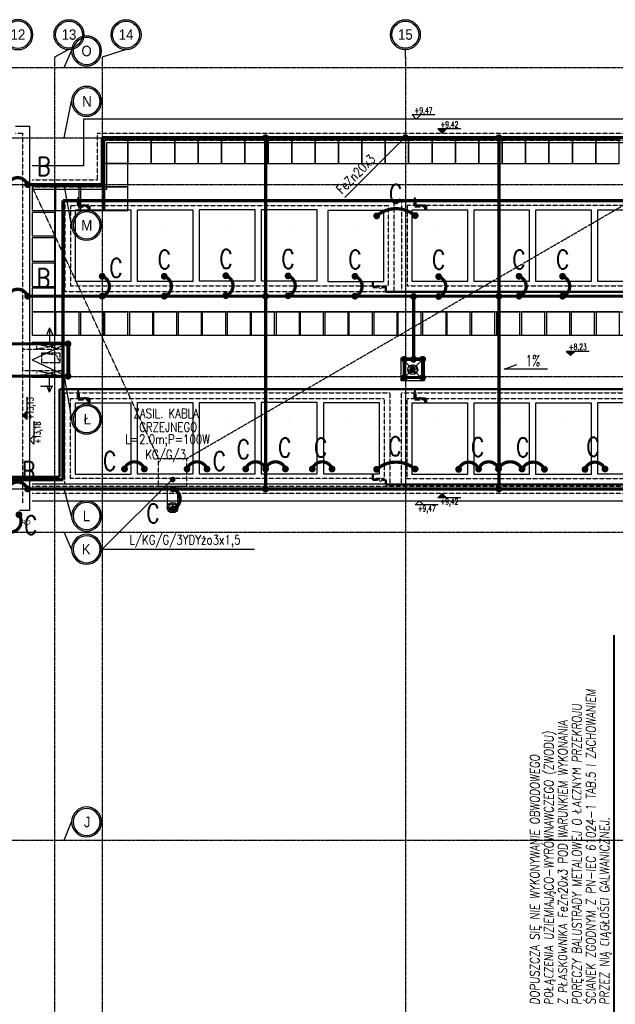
# Model space of a CAD drawing. Extents: x 3880 to 129921, y -116796 to -57711.
# Tile 67 of 110: x 53433 to 54706, y -93094 to -90991. Entities that reach past the tile are written whole.
import ezdxf
from ezdxf.enums import TextEntityAlignment as Align

# ---------------------------------------------------------------- set-up
doc = ezdxf.new("R2010")
doc.units = 0
doc.header["$LTSCALE"] = 2
doc.linetypes.add('CENTER', pattern=[2, 1.25, -0.25, 0.25, -0.25])
doc.linetypes.add('DASHED', pattern=[0.75, 0.5, -0.25])
doc.layers.get('0').update_dxf_attribs({"color": 101, "linetype": 'CONTINUOUS'})
for name, color, linetype, lineweight in [('2DH_PLS_glp', 202, 'DASHED', 50), ('2DH_PLS_glz', 86, 'CONTINUOUS', 70), ('2DH_SYM', 41, 'CONTINUOUS', 18)]:
    doc.layers.add(name, color=color, linetype=linetype, lineweight=lineweight)
for name, color, linetype in [('E35', 6, 'CONTINUOUS'), ('E50', 3, 'CONTINUOUS'), ('Ins-kan', 54, 'CONTINUOUS'), ('Ins-went', 141, 'CONTINUOUS'), ('Ins-wod', 152, 'CONTINUOUS'), ('KOLEKTORY_BMK_SOLAR_2_51', 1, 'CONTINUOUS'), ('Opis-rzedne', 52, 'CONTINUOUS'), ('Opis-spadki', 61, 'CONTINUOUS'), ('Opis-wykonczen', 2, 'CONTINUOUS'), ('Os-osie glowne', 1, 'CENTER'), ('Os-osie-opis', 2, 'CONTINUOUS'), ('Pzt-chodniki-hatch', 252, 'CONTINUOUS'), ('W-idok', 9, 'CONTINUOUS'), ('W-izol-w', 144, 'CONTINUOUS'), ('W-widok-spadki', 61, 'CONTINUOUS')]:
    doc.layers.add(name, color=color, linetype=linetype)
doc.styles.add('CP_ATTR', font='ROMANS.SHX')
doc.styles.add('dwg_opis duży', font='ARIAL.TTF', dxfattribs={"width": 0.9})
doc.styles.add('dwg_opis podstawowy', font='romans.shx', dxfattribs={"width": 0.9})
doc.styles.add('ROMANS', font='romans', dxfattribs={"width": 0.85})
doc.styles.add('TYTUL2', font='ARIAL.TTF')

# ---------------------------------------------------------------- blocks, each defined once
blk = doc.blocks.new('_opis_osi_liczbowy')
blk.add_hatch(color=256).paths.add_polyline_path([(32, 32), (32, 28.8, -1), (32, -28.8), (32, -32, 1)])
for radius in [32, 28.8]:
    blk.add_circle((32, 0), radius)
at = {"style": 'dwg_opis duży', "width": 0.9}
blk.add_attdef('AXNAMEH', text='', height=22.4, rotation=90, dxfattribs=at).set_placement((32, 0), align=Align.MIDDLE_CENTER)
blk = doc.blocks.new('dwg_kota kons 50')
blk.add_hatch(color=256).paths.add_polyline_path([(9, 9), (-9, 9), (0, 0)])
blk.add_lwpolyline([(39.75, 9), (-9, 9), (0, 0), (9, 9)])
at = {"style": 'dwg_opis podstawowy', "width": 0.6}
blk.add_attdef('KOTA_KONS', text='', height=12.75, dxfattribs=at).set_placement((15.375, 8.25), align=Align.BOTTOM_CENTER)
blk = doc.blocks.new('dwg_kota arch 50')
blk.add_lwpolyline([(39.75, 9), (-9, 9), (0, 0), (9, 9)])
at = {"style": 'dwg_opis podstawowy', "width": 0.6}
blk.add_attdef('KOTA_ARCH', text='', height=12.75, dxfattribs=at).set_placement((15.375, 8.25), align=Align.BOTTOM_CENTER)
blk = doc.blocks.new('CPHS_858')
for p, q in [((0, 0.75), (-0.15, 0.35)), ((-0.15, 0.35), (0.15, 0.35)), ((0.15, 0.35), (0, 0.75)), ((0, 0), (0, 0.35))]:
    blk.add_line(p, q)
blk.add_solid([(-0.15, 0.35), (0, 0.75), (0.15, 0.35)])
at = {"linetype": 'ByBlock', "style": 'CP_ATTR', "flags": 9}
for tag in ['OTHER', 'WEIGHT', 'VOLTAGE', 'POWER', 'FLOW', 'TEMPERATURE', 'PN', 'DN', 'CHARACTER', 'ORDER-NO', 'PRODUCT-TYPE', 'ARTICLE', 'PRODUCER', 'NUMBER', 'GROUP', 'NAME']:
    blk.add_attdef(tag, text='', height=0.00005, dxfattribs=at).set_placement((-0.09, -0.02), align=Align.MIDDLE_LEFT)
blk = doc.blocks.new('CPHS_009')
for p, q in [((-0.5, 0.25), (0.5, -0.25)), ((0.5, 0.25), (-0.5, -0.25)), ((-0.5, -0.25), (-0.5, 0.25)), ((-0.2, 0.1), (0, 0.3)), ((0, 0.3), (0.2, 0.1)), ((0.5, -0.25), (0.5, 0.25))]:
    blk.add_line(p, q)
at = {"linetype": 'ByBlock', "style": 'CP_ATTR', "flags": 9}
for tag in ['NAME', 'GROUP', 'NUMBER', 'PRODUCER', 'ARTICLE', 'PRODUCT-TYPE', 'ORDER-NO', 'CHARACTER', 'DN', 'PN', 'TEMPERATURE', 'FLOW', 'POWER', 'VOLTAGE', 'WEIGHT', 'OTHER']:
    blk.add_attdef(tag, text='', height=0.00005, dxfattribs=at).set_placement((-0.09, -0.02), align=Align.MIDDLE_LEFT)
blk = doc.blocks.new('CPHS_873')
for p, q in [((0, 0.3), (0, 0.5)), ((0, 0.5), (0.4, 0.5))]:
    blk.add_line(p, q)
blk.add_circle((0, 0), 0.3)
at = {"linetype": 'ByBlock', "style": 'CP_ATTR', "flags": 9}
for tag in ['OTHER', 'WEIGHT', 'VOLTAGE', 'POWER', 'FLOW', 'TEMPERATURE', 'PN', 'DN', 'CHARACTER', 'ORDER-NO', 'PRODUCT-TYPE', 'ARTICLE', 'PRODUCER', 'NUMBER', 'GROUP', 'NAME']:
    blk.add_attdef(tag, text='', height=0.00005, dxfattribs=at).set_placement((-0.09, -0.02), align=Align.MIDDLE_LEFT)
blk = doc.blocks.new('_kdjkgjksjhgkfhh')
for p, q in [((-11.2, 0), (11.2, 0)), ((0, 11.2), (0, -11.2))]:
    blk.add_line(p, q)
for radius in [11.3, 8.25]:
    blk.add_circle((0, 0), radius)
blk = doc.blocks.new('SPADKI')
at = {"ltscale": 25}
blk.add_lwpolyline([(0, 0), (0, -70), (-8, -50), (-8, -50)], dxfattribs=at)
at = {"ltscale": 25, "style": 'ROMANS', "width": 0.7}
blk.add_attdef('SP%', text='', height=18, rotation=90, dxfattribs=at).set_placement((-4.9, -24), align=Align.CENTER)
blk = doc.blocks.new('_STRZAŁKA_WENT')
for q in [(-6, -14), (0, -30.2), (6, -14)]:
    blk.add_line((0, 0), q)
blk = doc.blocks.new('_opis_osi')
blk.add_hatch(color=256).paths.add_polyline_path([(32, -32), (28.8, -32, -1), (-28.8, -32), (-32, -32, 1)])
for radius in [32, 28.8]:
    blk.add_circle((0, -32), radius)
at = {"style": 'dwg_opis duży', "width": 0.9}
blk.add_attdef('AXNAMEV', text='', height=22.4, rotation=90, dxfattribs=at).set_placement((0, -32), align=Align.MIDDLE_CENTER)

msp = doc.modelspace()

# ---------------------------------------------------------------- linework, layer by layer
at = {"color": 4, "linetype": 'DASHED', "ltscale": 2}
msp.add_line((53519.49, -91722.999), (53511.49, -91706.999), dxfattribs=at)
msp.add_lwpolyline([(53479.49, -91722.999), (53519.49, -91722.999), (53519.49, -91702.999), (53479.49, -91702.999)], close=True, dxfattribs=at)
msp.add_lwpolyline([(53511.49, -91706.999), (53479.49, -91702.999)], dxfattribs=at)
at = {"layer": '2DH_PLS_glp'}
for p, q in [((54187.999, -91548.91), (54187.999, -91556.99)), ((54187.999, -91550.103), (54187.999, -91561.99)), ((54187.999, -91561.99), (54198.358, -91561.99)), ((54207.12, -91561.99), (54215.861, -91561.99)), ((54215.861, -91561.99), (54215.861, -91571.937)), ((54215.861, -91571.937), (57884.164, -91572.348)), ((57212.899, -91780.224), (53518.435, -91780.224)), ((53518.435, -91780.224), (53518.435, -91967.244)), ((53518.435, -91967.244), (53377.218, -91967.244)), ((54187.999, -91960.699), (54187.999, -91968.779)), ((54187.999, -91961.892), (54187.999, -91973.779)), ((54187.999, -91973.779), (54198.358, -91973.779)), ((54208.358, -91973.779), (54215.861, -91973.779)), ((54215.861, -91973.779), (54215.861, -91983.726)), ((54215.861, -91983.726), (61749.61, -91983.726))]:
    msp.add_line(p, q, dxfattribs=at)
at = {"layer": '2DH_PLS_glz'}
for p, q in [((53526.181, -91972.962), (53526.205, -91377.037)), ((53526.181, -91377.037), (58587.485, -91377.331)), ((53557.907, -91377.039), (53557.907, -91388.52)), ((54277.693, -91377.039), (54277.693, -91388.52)), ((53557.907, -91388.52), (53569.461, -91388.52)), ((53575.461, -91388.52), (53581.122, -91388.52)), ((53581.122, -91388.52), (53581.122, -91397.749)), ((54277.693, -91388.52), (54289.248, -91388.52)), ((54295.248, -91388.52), (54300.908, -91388.52)), ((54300.908, -91388.52), (54300.908, -91397.749)), ((53557.907, -91788.828), (53557.907, -91800.309)), ((53557.907, -91800.309), (53569.461, -91800.309)), ((53575.461, -91800.309), (53581.122, -91800.309)), ((53581.122, -91800.309), (53581.122, -91809.537)), ((54277.693, -91788.828), (54277.693, -91800.309)), ((54277.693, -91800.309), (54289.248, -91800.309)), ((54295.248, -91800.309), (54300.908, -91800.309)), ((54300.908, -91800.309), (54300.908, -91809.537)), ((53383.109, -91972.962), (53526.181, -91972.962))]:
    msp.add_line(p, q, dxfattribs=at)
at = {"layer": 'E35'}
for p, q in [((54128.379, -91370.368), (54257.547, -91241.2)), ((53608.835, -92122.488), (53760.226, -91971.098)), ((53934.807, -92122.488), (53608.835, -92122.488))]:
    msp.add_line(p, q, dxfattribs=at)
at = {"layer": 'E35', "lineweight": 40}
msp.add_line((54703.609, -93110.818), (54703.609, -92305.27), dxfattribs=at)
at = {"layer": 'E50'}
msp.add_line((53477.843, -91773.697), (53503.786, -91773.697), dxfattribs=at)
at = {"layer": 'E50', "const_width": 7}
for points in [[(53955.047, -91243.022, -1), (53962.547, -91243.022, -1)], [(54453.797, -91243.022, -1), (54461.297, -91243.022, -1)], [(53450.164, -91339.272, -1), (53450.164, -91346.772, -1)], [(54196.194, -91413.613, -1), (54196.194, -91406.113, -1)], [(54278.539, -91412.903, -1), (54278.539, -91405.403, -1)], [(53605.797, -91538.844, -1), (53613.297, -91538.844, -1)], [(53738.426, -91538.844, -1), (53745.926, -91538.844, -1)], [(53870.045, -91537.616, -1), (53877.545, -91537.616, -1)], [(54003.146, -91537.977, -1), (54010.646, -91537.977, -1)], [(54146.008, -91538.844, -1), (54153.508, -91538.844, -1)], [(54496.763, -91538.844, -1), (54504.263, -91538.844, -1)], [(54589.816, -91538.844, -1), (54597.316, -91538.844, -1)], [(54325.023, -91539.478, -1), (54332.523, -91539.478, -1)], [(53870.045, -91580.073, -1), (53877.545, -91580.073, -1)], [(54003.146, -91580.433, -1), (54010.646, -91580.433, -1)], [(53450.164, -91577.551, -1), (53450.164, -91585.051, -1)], [(53605.797, -91581.301, -1), (53613.297, -91581.301, -1)], [(53738.426, -91581.301, -1), (53745.926, -91581.301, -1)], [(53955.047, -91581.301, -1), (53962.547, -91581.301, -1)], [(54146.008, -91581.301, -1), (54153.508, -91581.301, -1)], [(54271.297, -91581.935, -1), (54278.797, -91581.935, -1)], [(54325.023, -91581.935, -1), (54332.523, -91581.935, -1)], [(54453.797, -91581.301, -1), (54461.297, -91581.301, -1)], [(54496.763, -91581.301, -1), (54504.263, -91581.301, -1)], [(54589.816, -91581.301, -1), (54597.316, -91581.301, -1)], [(53532.797, -91683.133, -1), (53540.297, -91683.133, -1)], [(54251.797, -91716.022, -1), (54259.297, -91716.022, -1)], [(54271.297, -91716.022, -1), (54278.797, -91716.022, -1)], [(54290.797, -91716.022, -1), (54298.297, -91716.022, -1)], [(53532.797, -91752.156, -1), (53540.297, -91752.156, -1)], [(54251.797, -91755.022, -1), (54259.297, -91755.022, -1)], [(54290.797, -91755.022, -1), (54298.297, -91755.022, -1)], [(53657.178, -91954.175, -1), (53657.178, -91946.675, -1)], [(53699.634, -91954.175, -1), (53699.634, -91946.675, -1)], [(53791.037, -91954.175, -1), (53791.037, -91946.675, -1)], [(53833.493, -91954.175, -1), (53833.493, -91946.675, -1)], [(53916.341, -91954.175, -1), (53916.341, -91946.675, -1)], [(53958.797, -91954.175, -1), (53958.797, -91946.675, -1)], [(54001.254, -91954.175, 1), (54001.254, -91946.675, 1)], [(54058.513, -91954.175, -1), (54058.513, -91946.675, -1)], [(54100.97, -91954.175, -1), (54100.97, -91946.675, -1)], [(54196.194, -91954.885, -1), (54196.194, -91947.385, -1)], [(54278.539, -91954.175, -1), (54278.539, -91946.675, -1)], [(54371.461, -91954.885, -1), (54371.461, -91947.385, -1)], [(54414.181, -91954.175, -1), (54414.181, -91946.675, -1)], [(54456.638, -91954.175, -1), (54456.638, -91946.675, -1)], [(54506.909, -91954.175, 1), (54506.909, -91946.675, 1)], [(54554.932, -91954.885, 1), (54554.932, -91947.385, 1)], [(54641.603, -91954.885, -1), (54641.603, -91947.385, -1)], [(54684.323, -91954.175, -1), (54684.323, -91946.675, -1)], [(53757.726, -91972.92, -1), (53762.726, -91972.92, -1)], [(53450.164, -91989.272, -1), (53450.164, -91996.772, -1)], [(53757.068, -91993.022, -1), (53764.568, -91993.022, -1)], [(53955.047, -91993.022, -1), (53962.547, -91993.022, -1)], [(54453.797, -91993.022, -1), (54461.297, -91993.022, -1)], [(53757.068, -92035.478, -1), (53764.568, -92035.478, -1)], [(53431.618, -92051.786, 1), (53431.618, -92044.286, 1)]]:
    msp.add_lwpolyline(points, format="xyb", close=True, dxfattribs=at)
at = {"layer": 'E50', "ltscale": 15, "const_width": 7}
msp.add_lwpolyline([(54257.638, -91246.771, 1), (54257.456, -91239.273, 1)], format="xyb", close=True, dxfattribs=at)
at = {"layer": 'E50', "const_width": 7}
for points in [[(53450.164, -91343.022), (53609.547, -91343.022), (53609.547, -91243.022)], [(53609.547, -91243.022), (62552.547, -91243.022)], [(53958.797, -91243.022), (53958.797, -91993.022)], [(54457.547, -91243.022), (54457.547, -91993.022)], [(53450.164, -91581.301), (55957.547, -91581.301)], [(54275.047, -91716.022), (54275.047, -91581.301)], [(53407.547, -91683.133), (53536.547, -91683.133), (53536.547, -91752.156), (53407.547, -91752.156)], [(54255.547, -91716.022), (54294.547, -91716.022), (54294.547, -91755.022), (54255.547, -91755.022), (54255.547, -91716.022)], [(53450.164, -91993.022), (62552.547, -91993.022)]]:
    msp.add_lwpolyline(points, dxfattribs=at)
for points in [[(53407.547, -91343.693, -0.71386373), (53449.818, -91343.022, -2.21832926)], [(54196.194, -91409.863, -0.36849325), (54278.09, -91409.192, -2.21832926)], [(53609.547, -91538.844, -0.71386373), (53610.219, -91581.115, -2.21832926)], [(53742.176, -91538.844, -0.71386373), (53742.847, -91581.115, -2.21832926)], [(53873.795, -91537.616, -0.71386373), (53874.466, -91579.887, -2.21832926)], [(54006.896, -91537.977, -0.71386373), (54007.567, -91580.247, -2.21832926)], [(54149.758, -91538.844, -0.71386373), (54150.43, -91581.115, -2.21832926)], [(54328.773, -91539.478, -0.71386373), (54329.444, -91581.749, -2.21832926)], [(54500.513, -91538.844, -0.71386373), (54501.185, -91581.115, -2.21832926)], [(54593.566, -91538.844, -0.71386373), (54594.237, -91581.115, -2.21832926)], [(53407.547, -91581.972, -0.71386373), (53449.818, -91581.301, -2.21832926)], [(53657.178, -91950.425, -0.71386373), (53699.448, -91949.754, -2.21832926)], [(53791.037, -91950.425, -0.71386373), (53833.307, -91949.754, -2.21832926)], [(53916.341, -91950.425, -0.71386373), (53958.612, -91949.754, -2.21832926)], [(54001.254, -91950.425, 0.71386373), (53958.983, -91949.754, 2.21832926)], [(54058.513, -91950.425, -0.71386373), (54100.784, -91949.754, -2.21832926)], [(54196.194, -91951.135, -0.36849325), (54278.09, -91950.464, -2.21832926)], [(54371.461, -91951.135, -0.71386373), (54413.732, -91950.464, -2.21832926)], [(54414.181, -91950.425, -0.71386373), (54456.452, -91949.754, -2.21832926)], [(54506.909, -91950.425, 0.60083566), (54456.685, -91949.754, 2.21832926)], [(54554.932, -91951.135, 0.63431361), (54507.359, -91950.464, 2.21832926)], [(54641.603, -91951.135, -0.71386373), (54683.874, -91950.464, -2.21832926)], [(53407.547, -91993.693, -0.71386373), (53449.818, -91993.022, -2.21832926)], [(53760.818, -91993.022, -0.71386373), (53761.489, -92035.292, -2.21832926)], [(53431.618, -92048.036, -0.68388433), (53407.547, -92085.022, -2.21832926)]]:
    msp.add_lwpolyline(points, format="xyb", dxfattribs=at)
at = {"layer": 'Ins-kan', "ltscale": 0.2}
for p, q in [((54278.545, -91738.212), (54268.045, -91738.212)), ((54268.045, -91738.212), (54278.545, -91738.212)), ((54273.295, -91743.462), (54273.295, -91732.962)), ((54273.295, -91743.462), (54273.295, -91732.962))]:
    msp.add_line(p, q, dxfattribs=at)
for radius in [10.574, 3.85]:
    msp.add_circle((54273.295, -91738.212), radius, dxfattribs=at)
at = {"layer": 'Ins-kan', "ltscale": 0.2, "extrusion": (7.24454e-71, 9.7811e-55, -1)}
for major_axis in [(3.712, 3.712), (2.722, 2.722)]:
    msp.add_ellipse((54273.295, -91738.212), major_axis=major_axis, ratio=1, start_param=3.92699082, end_param=10.21017612, dxfattribs=at)
at = {"layer": 'KOLEKTORY_BMK_SOLAR_2_51'}
for points in [[(53671.419, -91549.467), (53671.419, -91397.749), (53551.809, -91397.749), (53551.809, -91549.467)], [(53804.047, -91549.467), (53804.047, -91397.749), (53684.437, -91397.749), (53684.437, -91549.467)], [(53936.226, -91548.815), (53936.226, -91397.096), (53816.616, -91397.096), (53816.616, -91548.815)], [(54068.767, -91548.599), (54068.767, -91396.881), (53949.157, -91396.881), (53949.157, -91548.599)], [(54211.629, -91550.103), (54211.629, -91398.384), (54092.019, -91398.384), (54092.019, -91550.103)], [(54391.205, -91549.467), (54391.205, -91397.749), (54271.595, -91397.749), (54271.595, -91549.467)], [(54523.258, -91549.467), (54523.258, -91397.749), (54403.648, -91397.749), (54403.648, -91549.467)], [(54655.437, -91549.467), (54655.437, -91397.749), (54535.827, -91397.749), (54535.827, -91549.467)], [(54787.978, -91549.252), (54787.978, -91397.533), (54668.368, -91397.533), (54668.368, -91549.252)], [(53671.419, -91961.256), (53671.419, -91809.537), (53551.809, -91809.537), (53551.809, -91961.256)], [(53804.047, -91960.604), (53804.047, -91808.885), (53684.437, -91808.885), (53684.437, -91960.604)], [(53936.226, -91960.604), (53936.226, -91808.885), (53816.616, -91808.885), (53816.616, -91960.604)], [(54068.767, -91960.388), (54068.767, -91808.67), (53949.157, -91808.67), (53949.157, -91960.388)], [(54202.08, -91960.699), (54202.08, -91808.98), (54082.47, -91808.98), (54082.47, -91960.699)], [(54391.205, -91961.256), (54391.205, -91809.537), (54271.595, -91809.537), (54271.595, -91961.256)], [(54523.258, -91961.256), (54523.258, -91809.537), (54403.648, -91809.537), (54403.648, -91961.256)], [(54655.437, -91961.256), (54655.437, -91809.537), (54535.827, -91809.537), (54535.827, -91961.256)], [(54787.978, -91961.041), (54787.978, -91809.322), (54668.368, -91809.322), (54668.368, -91961.041)]]:
    msp.add_lwpolyline(points, close=True, dxfattribs=at)
at = {"layer": 'Opis-wykonczen'}
for points in [[(53609.643, -91437.545), (53609.643, -91437.534)], [(53742.271, -91437.545), (53742.271, -91437.534)], [(53874.451, -91436.893), (53874.451, -91436.882)], [(54006.991, -91436.677), (54006.991, -91436.666)], [(54149.854, -91438.181), (54149.854, -91438.17)], [(54329.43, -91437.545), (54329.43, -91437.534)], [(54461.482, -91437.545), (54461.482, -91437.534)], [(54593.661, -91437.545), (54593.661, -91437.534)], [(53609.643, -91849.334), (53609.643, -91849.323)], [(53742.271, -91848.682), (53742.271, -91848.671)], [(53874.451, -91848.682), (53874.451, -91848.671)], [(54006.991, -91848.466), (54006.991, -91848.455)], [(54140.304, -91848.777), (54140.304, -91848.766)], [(54329.43, -91849.334), (54329.43, -91849.323)], [(54461.482, -91849.334), (54461.482, -91849.323)], [(54593.661, -91849.334), (54593.661, -91849.323)]]:
    msp.add_lwpolyline(points, dxfattribs=at)
at = {"layer": 'Os-osie glowne'}
for points in [[(53507.547, -91070.848), (53507.547, -96575.018)], [(53609.547, -91070.848), (53609.547, -96575.018)], [(54257.547, -91070.848), (54257.547, -96575.018)], [(50525.547, -91093.022), (62792.547, -91093.022)], [(50525.547, -91243.022), (62792.547, -91243.022)], [(50525.547, -91343.022), (62792.547, -91343.022)], [(50525.547, -91753.022), (62792.547, -91753.022)], [(50525.547, -91993.022), (62792.547, -91993.022)], [(50525.547, -92085.022), (62792.547, -92085.022)], [(50525.547, -92743.022), (62792.547, -92743.022)]]:
    msp.add_lwpolyline(points, dxfattribs=at)
at = {"layer": 'Os-osie-opis'}
for points in [[(53538.53, -91054.848), (53507.547, -91070.848)], [(53528.212, -91093.022), (53544.212, -91057.698)], [(53660.53, -91054.848), (53609.547, -91070.848)], [(54257.547, -91070.848), (54257.547, -91054.848)], [(53528.212, -91243.022), (53544.212, -91165.181)], [(53544.212, -91429.971), (53528.212, -91343.022)], [(53528.212, -91753.022), (53544.212, -91843.972)], [(53544.212, -92050.822), (53528.212, -91993.022)], [(53544.212, -92121.695), (53528.212, -92085.022)], [(53528.212, -92743.022), (53544.212, -92704.127)]]:
    msp.add_lwpolyline(points, dxfattribs=at)
at = {"layer": 'Pzt-chodniki-hatch'}
for points in [[(53614.547, -91248.022), (53614.547, -91298.022), (53664.547, -91298.022), (53664.547, -91248.022)], [(53664.547, -91248.022), (53664.547, -91298.022), (53714.547, -91298.022), (53714.547, -91248.022)], [(53714.547, -91248.022), (53714.547, -91298.022), (53764.547, -91298.022), (53764.547, -91248.022)], [(53764.547, -91248.022), (53764.547, -91298.022), (53814.547, -91298.022), (53814.547, -91248.022)], [(53814.547, -91248.022), (53814.547, -91298.022), (53864.547, -91298.022), (53864.547, -91248.022)], [(53864.547, -91248.022), (53864.547, -91298.022), (53914.547, -91298.022), (53914.547, -91248.022)], [(53914.547, -91248.022), (53914.547, -91298.022), (53964.547, -91298.022), (53964.547, -91248.022)], [(53964.547, -91248.022), (53964.547, -91298.022), (54014.547, -91298.022), (54014.547, -91248.022)], [(54014.547, -91248.022), (54014.547, -91298.022), (54064.547, -91298.022), (54064.547, -91248.022)], [(54064.547, -91248.022), (54064.547, -91298.022), (54114.547, -91298.022), (54114.547, -91248.022)], [(54114.547, -91248.022), (54114.547, -91298.022), (54164.547, -91298.022), (54164.547, -91248.022)], [(54164.547, -91248.022), (54164.547, -91298.022), (54214.547, -91298.022), (54214.547, -91248.022)], [(54214.547, -91248.022), (54214.547, -91298.022), (54264.547, -91298.022), (54264.547, -91248.022)], [(54264.547, -91248.022), (54264.547, -91298.022), (54314.547, -91298.022), (54314.547, -91248.022)], [(54314.547, -91248.022), (54314.547, -91298.022), (54364.547, -91298.022), (54364.547, -91248.022)], [(54364.547, -91248.022), (54364.547, -91298.022), (54414.547, -91298.022), (54414.547, -91248.022)], [(54414.547, -91248.022), (54414.547, -91298.022), (54464.547, -91298.022), (54464.547, -91248.022)], [(54464.547, -91248.022), (54464.547, -91298.022), (54514.547, -91298.022), (54514.547, -91248.022)], [(54514.547, -91248.022), (54514.547, -91298.022), (54564.547, -91298.022), (54564.547, -91248.022)], [(54564.547, -91248.022), (54564.547, -91298.022), (54614.547, -91298.022), (54614.547, -91248.022)], [(54614.547, -91248.022), (54614.547, -91298.022), (54664.547, -91298.022), (54664.547, -91248.022)], [(54664.547, -91248.022), (54664.547, -91298.022), (54714.547, -91298.022), (54714.547, -91248.022)], [(53614.547, -91298.022), (53614.547, -91348.022), (53664.547, -91348.022), (53664.547, -91298.022)], [(53460.047, -91348.022), (53460.047, -91398.022), (53510.047, -91398.022), (53510.047, -91348.022)], [(53510.047, -91348.022), (53510.047, -91398.022), (53560.047, -91398.022), (53560.047, -91348.022)], [(53563.047, -91348.022), (53563.047, -91398.022), (53613.047, -91398.022), (53613.047, -91348.022)], [(53614.547, -91348.022), (53614.547, -91398.022), (53664.547, -91398.022), (53664.547, -91348.022)], [(53460.047, -91402.548), (53460.047, -91452.548), (53510.047, -91452.548), (53510.047, -91402.548)], [(53460.047, -91456.548), (53460.047, -91506.548), (53510.047, -91506.548), (53510.047, -91456.548)], [(53460.047, -91510.548), (53460.047, -91560.548), (53510.047, -91560.548), (53510.047, -91510.548)], [(53460.047, -91564.548), (53460.047, -91614.548), (53510.047, -91614.548), (53510.047, -91564.548)], [(53460.047, -91614.548), (53460.047, -91664.548), (53510.047, -91664.548), (53510.047, -91614.548)], [(53510.047, -91614.548), (53510.047, -91664.548), (53560.047, -91664.548), (53560.047, -91614.548)], [(53563.047, -91614.548), (53563.047, -91664.548), (53613.047, -91664.548), (53613.047, -91614.548)], [(53614.547, -91614.548), (53614.547, -91664.548), (53664.547, -91664.548), (53664.547, -91614.548)], [(53667.547, -91614.548), (53667.547, -91664.548), (53717.547, -91664.548), (53717.547, -91614.548)], [(53719.047, -91614.548), (53719.047, -91664.548), (53769.047, -91664.548), (53769.047, -91614.548)], [(53772.047, -91614.548), (53772.047, -91664.548), (53822.047, -91664.548), (53822.047, -91614.548)], [(53823.547, -91614.548), (53823.547, -91664.548), (53873.547, -91664.548), (53873.547, -91614.548)], [(53876.547, -91614.548), (53876.547, -91664.548), (53926.547, -91664.548), (53926.547, -91614.548)], [(53928.047, -91614.548), (53928.047, -91664.548), (53978.047, -91664.548), (53978.047, -91614.548)], [(53981.047, -91614.548), (53981.047, -91664.548), (54031.047, -91664.548), (54031.047, -91614.548)], [(54032.547, -91614.548), (54032.547, -91664.548), (54082.547, -91664.548), (54082.547, -91614.548)], [(54085.547, -91614.548), (54085.547, -91664.548), (54135.547, -91664.548), (54135.547, -91614.548)], [(54137.047, -91614.548), (54137.047, -91664.548), (54187.047, -91664.548), (54187.047, -91614.548)], [(54190.047, -91614.548), (54190.047, -91664.548), (54240.047, -91664.548), (54240.047, -91614.548)], [(54241.547, -91614.548), (54241.547, -91664.548), (54291.547, -91664.548), (54291.547, -91614.548)], [(54294.547, -91614.548), (54294.547, -91664.548), (54344.547, -91664.548), (54344.547, -91614.548)], [(54346.047, -91614.548), (54346.047, -91664.548), (54396.047, -91664.548), (54396.047, -91614.548)], [(54399.047, -91614.548), (54399.047, -91664.548), (54449.047, -91664.548), (54449.047, -91614.548)], [(54452.547, -91614.548), (54452.547, -91664.548), (54502.547, -91664.548), (54502.547, -91614.548)], [(54505.547, -91614.548), (54505.547, -91664.548), (54555.547, -91664.548), (54555.547, -91614.548)], [(54559.047, -91614.548), (54559.047, -91664.548), (54609.047, -91664.548), (54609.047, -91614.548)], [(54612.047, -91614.548), (54612.047, -91664.548), (54662.047, -91664.548), (54662.047, -91614.548)], [(54665.547, -91614.548), (54665.547, -91664.548), (54715.547, -91664.548), (54715.547, -91614.548)]]:
    msp.add_lwpolyline(points, close=True, dxfattribs=at)
at = {"layer": 'W-idok', "linetype": 'DASHED', "ltscale": 0.5}
for p, q in [((53439.547, -92023.522), (53439.547, -91233.022)), ((53536.547, -91683.133), (53439.547, -91683.133)), ((53524.547, -91695.133), (53439.547, -91695.133)), ((53524.547, -91740.156), (53524.547, -91695.133)), ((53536.547, -91683.133), (53536.547, -91752.156)), ((53439.547, -91740.156), (53524.547, -91740.156)), ((53536.547, -91752.156), (53439.547, -91752.156))]:
    msp.add_line(p, q, dxfattribs=at)
at = {"layer": 'W-idok'}
for p, q in [((53664.547, -91398.022), (53664.547, -91298.022)), ((53510.047, -91614.548), (53510.047, -91398.022)), ((53510.047, -91398.022), (53664.547, -91398.022))]:
    msp.add_line(p, q, dxfattribs=at)
at = {"layer": 'W-idok', "linetype": 'DASHED', "ltscale": 0.5}
for points in [[(53424.547, -91233.022), (53439.547, -91233.022)], [(53460.047, -91333.022), (53599.547, -91333.022), (53599.547, -91233.022), (62562.547, -91233.022), (62562.547, -92003.022), (53460.047, -92003.022)], [(53460.047, -91348.022), (53614.547, -91348.022), (53614.547, -91248.022), (62547.547, -91248.022), (62547.547, -91988.022), (53460.047, -91988.022)], [(53469.547, -91695.133), (53469.547, -91683.133)], [(53469.547, -91683.133), (53524.547, -91695.133)], [(53524.547, -91683.133), (53469.547, -91695.133)], [(53524.547, -91695.133), (53524.547, -91683.133)], [(53469.547, -91740.156), (53469.547, -91752.156)], [(53469.547, -91740.156), (53524.547, -91752.156)], [(53524.547, -91740.156), (53469.547, -91752.156)], [(53524.547, -91740.156), (53524.547, -91752.156)]]:
    msp.add_lwpolyline(points, dxfattribs=at)
for points in [[(54233.629, -91376.384), (53529.809, -91376.384), (53529.809, -91571.467), (54233.629, -91571.467)], [(54942.157, -91375.533), (54249.595, -91375.533), (54249.595, -91571.467), (54942.157, -91571.467)], [(54221.629, -91388.384), (53541.809, -91388.384), (53541.809, -91559.467), (54221.629, -91559.467)], [(54930.157, -91387.533), (54261.595, -91387.533), (54261.595, -91559.467), (54930.157, -91559.467)], [(54253.547, -91718.022), (54292.547, -91718.022), (54292.547, -91757.022), (54253.547, -91757.022)], [(54265.547, -91730.022), (54280.547, -91730.022), (54280.547, -91745.022), (54265.547, -91745.022)], [(54224.08, -91982.699), (53529.809, -91982.699), (53529.809, -91787.537), (54224.08, -91787.537)], [(54212.08, -91970.699), (53541.809, -91970.699), (53541.809, -91799.537), (54212.08, -91799.537)], [(54249.595, -91787.537), (54942.157, -91787.537), (54942.157, -91983.041), (54249.595, -91983.041)], [(54261.595, -91799.537), (54930.157, -91799.537), (54930.157, -91971.041), (54261.595, -91971.041)]]:
    msp.add_lwpolyline(points, close=True, dxfattribs=at)
at = {"layer": 'W-idok'}
for points in [[(53510.047, -91614.548), (54934.303, -91614.548)], [(53460.047, -91664.548), (56368.547, -91664.548)], [(53748.797, -92033.022), (53748.797, -91988.022)], [(53771.297, -92033.022), (53771.297, -91988.022)]]:
    msp.add_lwpolyline(points, dxfattribs=at)
at = {"layer": 'W-izol-w', "linetype": 'Continuous'}
for p, q in [((54875.547, -91203.022), (53569.547, -91203.022)), ((53569.547, -91203.022), (53569.547, -91303.022)), ((53454.547, -92038.522), (53454.547, -91218.022)), ((53569.547, -91303.022), (53460.047, -91303.022)), ((53460.047, -91679.688), (53539.435, -91679.688)), ((53460.047, -91717.309), (53539.435, -91679.688)), ((53539.435, -91679.688), (53539.435, -91754.929)), ((53460.047, -91717.309), (53539.435, -91754.929)), ((53539.435, -91754.929), (53460.047, -91754.929)), ((53460.047, -92018.022), (62427.547, -92018.022))]:
    msp.add_line(p, q, dxfattribs=at)
for points in [[(53424.547, -91218.022), (53454.547, -91218.022)], [(53460.047, -91353.022), (53619.547, -91353.022), (53619.547, -91253.022), (62542.547, -91253.022), (62542.547, -91983.022), (53460.047, -91983.022)], [(54248.547, -91713.022), (54297.547, -91762.022)], [(54297.547, -91713.022), (54248.547, -91762.022)], [(53432.547, -92038.522), (53454.547, -92038.522)]]:
    msp.add_lwpolyline(points, dxfattribs=at)
msp.add_lwpolyline([(54248.547, -91713.022), (54297.547, -91713.022), (54297.547, -91762.022), (54248.547, -91762.022)], close=True, dxfattribs=at)
at = {"layer": 'W-widok-spadki', "linetype": 'DASHED', "ltscale": 0.5}
for points in [[(53790.047, -91928.022), (54963.797, -91248.022)], [(53730.047, -91928.022), (53460.047, -91348.022)]]:
    msp.add_lwpolyline(points, dxfattribs=at)
msp.add_lwpolyline([(53730.047, -91928.022), (53790.047, -91928.022), (53790.047, -91988.022), (53730.047, -91988.022)], close=True, dxfattribs=at)

# ---------------------------------------------------------------- block references
at = {"layer": '2DH_SYM', "xscale": 10, "yscale": 10, "zscale": 10}
for name, p in [('CPHS_858', (53557.907, -91377.039)), ('CPHS_858', (54277.693, -91377.039)), ('CPHS_009', (53571.939, -91388.489)), ('CPHS_009', (54291.181, -91388.489)), ('CPHS_858', (53557.907, -91788.828)), ('CPHS_858', (54277.693, -91788.828)), ('CPHS_009', (53572.461, -91800.309)), ('CPHS_009', (54289.248, -91800.309))]:
    msp.add_blockref(name, p, dxfattribs=at)
at = {"layer": '2DH_SYM', "xscale": 10, "yscale": 10, "zscale": 10, "rotation": 90}
for p in [(54204.12, -91561.963), (54204.643, -91973.783)]:
    msp.add_blockref('CPHS_873', p, dxfattribs=at)
at = {"layer": 'Ins-went', "xscale": -1}
msp.add_blockref('_STRZAŁKA_WENT', (53497.047, -91648.895), dxfattribs=at)
at = {"layer": 'Ins-went', "rotation": 180}
msp.add_blockref('_STRZAŁKA_WENT', (53497.047, -91786.394), dxfattribs=at)
at = {"layer": 'Ins-wod'}
msp.add_blockref('_kdjkgjksjhgkfhh', (53760.047, -92033.022), dxfattribs=at)
at = {"layer": 'Opis-rzedne'}
for name, p, values in [('dwg_kota arch 50', (54280.951, -91203.022), {'KOTA_ARCH': '+9,47'}), ('dwg_kota kons 50', (54336.261, -91233.022), {'KOTA_KONS': '+9,42'}), ('dwg_kota kons 50', (54610.635, -91708.2), {'KOTA_KONS': '+8,23'})]:
    msp.add_blockref(name, p, dxfattribs=at).add_auto_attribs(values)
ref = msp.add_blockref('dwg_kota kons 50', (53439.547, -91835.979), dxfattribs=dict(at, xscale=-1, rotation=270))
ref.add_attrib('KOTA_KONS', '+13,13', dxfattribs={"layer": '0', "height": 12.75, "rotation": 90, "style": 'dwg_opis podstawowy', "width": 0.6}).set_placement((53466.619, -91820.604), align=Align.BOTTOM_CENTER)
ref = msp.add_blockref('dwg_kota arch 50', (53454.547, -91888.089), dxfattribs=dict(at, xscale=-1, rotation=270))
ref.add_attrib('KOTA_ARCH', '+13,18', dxfattribs={"layer": '0', "height": 12.75, "rotation": 90, "style": 'dwg_opis podstawowy', "width": 0.6}).set_placement((53481.619, -91872.714), align=Align.BOTTOM_CENTER)
ref = msp.add_blockref('dwg_kota kons 50', (54336.261, -92003.022), dxfattribs=dict(at, xscale=-1, rotation=180))
ref.add_attrib('KOTA_KONS', '+9,42', dxfattribs={"layer": '0', "height": 12.75, "style": 'dwg_opis podstawowy', "width": 0.6}).set_placement((54351.636, -92030.093), align=Align.BOTTOM_CENTER)
ref = msp.add_blockref('dwg_kota arch 50', (54287.673, -92018.022), dxfattribs=dict(at, xscale=-1, rotation=180))
ref.add_attrib('KOTA_ARCH', '+9,47', dxfattribs={"layer": '0', "height": 12.75, "style": 'dwg_opis podstawowy', "width": 0.6}).set_placement((54303.048, -92045.093), align=Align.BOTTOM_CENTER)
at = {"layer": 'Opis-spadki', "xscale": 1.320808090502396, "yscale": 1.320808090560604, "zscale": 1.320808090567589, "rotation": 270}
msp.add_blockref('SPADKI', (54561.547, -91737.522), dxfattribs=at).add_auto_attribs({'SP%': '1%'})
at = {"layer": 'Os-osie-opis'}
ref = msp.add_blockref('_opis_osi_liczbowy', (53429.547, -91054.848), dxfattribs=dict(at, xscale=-1, rotation=270))
ref.add_attrib('AXNAMEH', '12', dxfattribs={"layer": '0', "height": 22.4, "style": 'dwg_opis duży', "width": 0.9}).set_placement((53429.547, -91022.558), align=Align.MIDDLE_CENTER)
ref = msp.add_blockref('_opis_osi_liczbowy', (53538.53, -91054.848), dxfattribs=dict(at, rotation=90))
ref.add_attrib('AXNAMEH', '13', dxfattribs={"layer": '0', "height": 22.4, "style": 'dwg_opis duży', "width": 0.9}).set_placement((53538.64, -91022.558), align=Align.MIDDLE_CENTER)
ref = msp.add_blockref('_opis_osi_liczbowy', (53660.53, -91054.848), dxfattribs=dict(at, rotation=90))
ref.add_attrib('AXNAMEH', '14', dxfattribs={"layer": '0', "height": 22.4, "style": 'dwg_opis duży', "width": 0.9}).set_placement((53660.64, -91022.558), align=Align.MIDDLE_CENTER)
ref = msp.add_blockref('_opis_osi_liczbowy', (54257.547, -91054.848), dxfattribs=dict(at, rotation=90))
ref.add_attrib('AXNAMEH', '15', dxfattribs={"layer": '0', "height": 22.4, "style": 'dwg_opis duży', "width": 0.9}).set_placement((54257.657, -91022.558), align=Align.MIDDLE_CENTER)
ref = msp.add_blockref('_opis_osi', (53544.212, -91057.698), dxfattribs=dict(at, xscale=-1, rotation=90))
ref.add_attrib('AXNAMEV', 'O', dxfattribs={"layer": '0', "height": 22.4, "style": 'dwg_opis duży', "width": 0.9}).set_placement((53576.116, -91057.698), align=Align.MIDDLE_CENTER)
ref = msp.add_blockref('_opis_osi', (53544.212, -91165.181), dxfattribs=dict(at, xscale=-1, rotation=90))
ref.add_attrib('AXNAMEV', 'N', dxfattribs={"layer": '0', "height": 22.4, "style": 'dwg_opis duży', "width": 0.9}).set_placement((53576.941, -91165.181), align=Align.MIDDLE_CENTER)
ref = msp.add_blockref('_opis_osi', (53544.212, -91429.971), dxfattribs=dict(at, xscale=-1, rotation=90))
ref.add_attrib('AXNAMEV', 'M', dxfattribs={"layer": '0', "height": 22.4, "style": 'dwg_opis duży', "width": 0.9}).set_placement((53576.542, -91429.971), align=Align.MIDDLE_CENTER)
ref = msp.add_blockref('_opis_osi', (53544.212, -91843.972), dxfattribs=dict(at, xscale=-1, rotation=90))
ref.add_attrib('AXNAMEV', 'Ł', dxfattribs={"layer": '0', "height": 22.4, "style": 'dwg_opis duży', "width": 0.9}).set_placement((53577.876, -91843.972), align=Align.MIDDLE_CENTER)
ref = msp.add_blockref('_opis_osi', (53544.212, -92050.822), dxfattribs=dict(at, xscale=-1, rotation=90))
ref.add_attrib('AXNAMEV', 'L', dxfattribs={"layer": '0', "height": 22.4, "style": 'dwg_opis duży', "width": 0.9}).set_placement((53575.868, -92050.822), align=Align.MIDDLE_CENTER)
ref = msp.add_blockref('_opis_osi', (53544.212, -92121.695), dxfattribs=dict(at, xscale=-1, rotation=90))
ref.add_attrib('AXNAMEV', 'K', dxfattribs={"layer": '0', "height": 22.4, "style": 'dwg_opis duży', "width": 0.9}).set_placement((53575.222, -92121.695), align=Align.MIDDLE_CENTER)
ref = msp.add_blockref('_opis_osi', (53544.212, -92704.127), dxfattribs=dict(at, xscale=-1, rotation=90))
ref.add_attrib('AXNAMEV', 'J', dxfattribs={"layer": '0', "height": 22.4, "style": 'dwg_opis duży', "width": 0.9}).set_placement((53577.381, -92704.127), align=Align.MIDDLE_CENTER)

# ---------------------------------------------------------------- texts
at = {"layer": 'E35', "style": 'ROMANS', "width": 0.8}
msp.add_text('FeZn20x3', height=20, rotation=45, dxfattribs=at).set_placement((54121.728, -91364.6))
for s, p in [('ZASIL. KABLA ', (53751.752, -91831.597)), ('GRZEJNEGO', (53750.541, -91860.787)), ('L=2.0m;P=100W', (53749.329, -91889.977)), ('KG/G/3', (53745.173, -91920.825))]:
    msp.add_text(s, height=20, rotation=0, dxfattribs=at).set_placement(p, align=Align.MIDDLE)
msp.add_text('L/KG/G/3YDYżo3x1,5', height=20, dxfattribs=at).set_placement((53667.88, -92111.538))
at = {"layer": 'E35', "lineweight": 40, "style": 'ROMANS', "oblique": 5, "width": 0.8}
for s, p in [('PORĘCZY BALUSTRADY METALOWEJ O ŁACZNYM PRZEKROJU', (54634.004, -93094.495)), ('ŚCIANEK ZGODNYM Z PN-IEC 61024-1 TAB.5 I ZACHOWANIEM', (54664.004, -93094.495)), ('POŁĄCZENIA UZIEMIAJĄCO-WYRÓWNAWCZEGO (ZWODU)', (54574.004, -93094.495)), ('Z PŁASKOWNIKA FeZn20x3 POD WARUNKIEM WYKONANIA', (54604.004, -93094.495)), ('DOPUSZCZA SIĘ NIE WYKONYWANIE OBWODOWEGO', (54544.004, -93094.495)), ('PRZEZ NIĄ CIĄGŁOŚCI GALWANICZNEJ.', (54693.345, -93094.495))]:
    msp.add_text(s, height=20, rotation=90, dxfattribs=at).set_placement(p)
at = {"layer": 'E50', "ltscale": 50, "style": 'ROMANS', "width": 0.8}
for s, p in [('B', (53469.764, -91324.105)), ('C', (54222.373, -91382.719)), ('C', (53727.879, -91522.974)), ('C', (53859.498, -91521.746)), ('C', (53992.599, -91522.106)), ('C', (54135.461, -91522.974)), ('C', (54314.476, -91523.608)), ('C', (54486.216, -91522.974)), ('C', (54579.269, -91522.974)), ('C', (53624.775, -91540.949)), ('B', (53469.404, -91562.449)), ('C', (53896.861, -91928.306)), ('C', (53985.475, -91924.692)), ('C', (54062.2, -91924.744)), ('C', (54221.279, -91921.84)), ('C', (54397.656, -91923.674)), ('C', (54493.903, -91924.231)), ('C', (54644.428, -91923.015)), ('C', (53611.035, -91953.282)), ('C', (53845.407, -91953.586)), ('B', (53437.64, -91974.682)), ('C', (53703.899, -92065.185)), ('C', (53442.559, -92090.304)), ('C', (53442.559, -92090.304))]:
    msp.add_text(s, height=40, dxfattribs=at).set_placement(p)
at = {"layer": 'Ins-wod', "insert": (53436.106, -92059.033), "char_height": 10.2123, "width": 1336.21749, "attachment_point": 1, "style": 'TYTUL2'}
msp.add_mtext('RD', dxfattribs=at)

doc.saveas('drawing.dxf')
